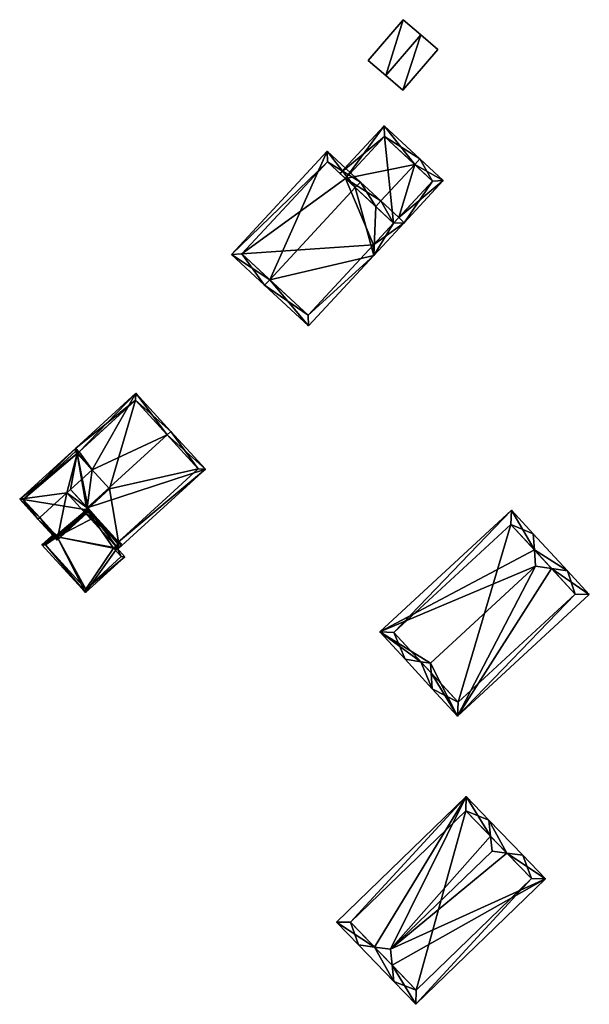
# Model space of a CAD drawing. Header units: inches. Extents: x 2523744 to 2528136, y 1148995 to 1152010.
# Tile 61 of 256: x 2524234 to 2524291, y 1150998 to 1151096. Entities that reach past the tile are written whole.
import ezdxf

# ---------------------------------------------------------------- set-up
doc = ezdxf.new("R2010")
doc.units = ezdxf.units.IN
doc.header["$MEASUREMENT"] = 0
doc.layers.add('Gebaeude Einzelhaus', color=10, linetype='Continuous')
doc.layers.add('Offenes Gebaeude', color=10, linetype='Continuous')

msp = doc.modelspace()

# ---------------------------------------------------------------- meshes
at = {"layer": 'Gebaeude Einzelhaus'}
mesh = msp.add_polyface(dxfattribs=at)
corners = [(2524271.806, 1151076.349, 468.986), (2524272.356, 1151075.839, 468.542), (2524276.253, 1151080.041, 468.542), (2524273.405, 1151081.659, 470.43), (2524273.915, 1151082.209, 470.43), (2524270.019, 1151078.006, 470.43), (2524271.296, 1151075.799, 468.987), (2524269.509, 1151077.456, 470.43), (2524266.492, 1151080.253, 468.552), (2524270.348, 1151085.516, 468.21), (2524265.942, 1151080.763, 468.21), (2524275.193, 1151080.001, 468.986), (2524270.388, 1151084.456, 468.552), (2524275.193, 1151080.001, 461.475), (2524270.388, 1151084.456, 461.475), (2524266.492, 1151080.253, 461.475), (2524271.296, 1151075.799, 461.475)]
mesh.append_faces([[corners[k] for k in face] for face in [(3, 12, 4), (4, 12, 9), (9, 12, 10), (10, 12, 8), (0, 11, 1), (1, 11, 2), (2, 11, 4), (4, 11, 3), (3, 8, 5), (5, 8, 7), (4, 9, 3), (3, 9, 8), (8, 9, 10), (0, 5, 6), (6, 5, 7), (0, 3, 5), (0, 2, 3), (3, 2, 4), (0, 1, 2)]], dxfattribs={"color": 13})
mesh.append_faces([[corners[k] for k in face] for face in [(16, 14, 13), (16, 15, 14), (0, 13, 11), (6, 16, 0), (0, 16, 13), (8, 12, 15), (15, 12, 14), (12, 13, 14), (3, 11, 12), (12, 11, 13)]], dxfattribs={"color": 41})
mesh = msp.add_polyface(dxfattribs=at)
corners = [(2524258.926, 1151070.141, 472.082), (2524258.416, 1151069.59, 472.082), (2524262.798, 1151065.529, 468.542), (2524269.32, 1151072.564, 468.542), (2524271.296, 1151075.799, 468.987), (2524272.356, 1151075.839, 468.542), (2524269.509, 1151077.456, 470.43), (2524267.465, 1151079.351, 472.082), (2524271.806, 1151076.349, 468.986), (2524267.975, 1151079.901, 472.082), (2524270.019, 1151078.006, 470.43), (2524264.65, 1151082.984, 469.427), (2524255.091, 1151072.673, 469.427), (2524262.758, 1151066.589, 468.986), (2524269.28, 1151073.624, 468.986), (2524264.69, 1151081.924, 469.866), (2524256.151, 1151072.713, 469.866), (2524266.492, 1151080.253, 468.552), (2524264.69, 1151081.924, 461.475), (2524266.492, 1151080.253, 461.475), (2524256.151, 1151072.713, 461.475), (2524262.758, 1151066.589, 461.475), (2524269.28, 1151073.624, 461.475), (2524271.296, 1151075.799, 461.475)]
mesh.append_faces([[corners[k] for k in face] for face in [(12, 16, 1), (1, 16, 0), (9, 15, 11), (11, 15, 12), (12, 15, 16), (9, 7, 15), (5, 4, 8), (3, 14, 5), (5, 14, 4), (3, 13, 14), (13, 1, 0), (3, 2, 13), (13, 2, 1), (6, 9, 10), (6, 7, 9), (0, 12, 1), (9, 11, 7), (7, 11, 0), (0, 11, 12), (7, 6, 9), (9, 6, 10), (4, 5, 8), (0, 3, 7), (7, 3, 6), (6, 3, 4), (4, 3, 5), (0, 2, 3), (0, 1, 2)]], dxfattribs={"color": 13})
mesh.append_faces([[corners[k] for k in face] for face in [(19, 20, 18), (19, 22, 20), (20, 22, 21), (19, 23, 22), (14, 23, 4), (13, 22, 14), (14, 22, 23), (13, 21, 22), (13, 20, 21), (0, 16, 13), (13, 16, 20), (16, 15, 20), (20, 15, 18), (18, 17, 19), (17, 7, 6), (18, 15, 17), (17, 15, 7)]], dxfattribs={"color": 41})
mesh = msp.add_polyface(dxfattribs=at)
corners = [(2524240.692, 1151047.368, 471.648), (2524240.323, 1151047.031, 471.648), (2524243.764, 1151043.261, 468.92), (2524252.489, 1151051.226, 468.92), (2524248.678, 1151054.66, 471.648), (2524249.048, 1151054.998, 471.648), (2524238.66, 1151048.854, 470.383), (2524239.028, 1151049.19, 470.383), (2524241.185, 1151051.161, 470.383), (2524245.559, 1151058.819, 468.994), (2524239.881, 1151052.959, 469.251), (2524239.543, 1151053.327, 468.994), (2524239.716, 1151052.807, 469.25), (2524239.697, 1151052.79, 469.251), (2524243.796, 1151043.968, 469.188), (2524251.783, 1151051.259, 469.187), (2524245.526, 1151058.113, 469.25), (2524245.526, 1151058.113, 461.93), (2524251.783, 1151051.259, 461.93), (2524239.697, 1151052.79, 461.93), (2524240.77, 1151047.283, 469.117), (2524243.796, 1151043.968, 468.629), (2524240.77, 1151047.283, 468.628), (2524243.796, 1151043.968, 461.93), (2524240.77, 1151047.283, 461.93), (2524242.928, 1151049.253, 461.93)]
mesh.append_faces([[corners[k] for k in face] for face in [(1, 6, 0), (0, 6, 7), (5, 16, 9), (9, 16, 11), (11, 16, 10), (5, 4, 16), (5, 15, 4), (14, 1, 0), (14, 2, 1), (5, 3, 15), (15, 3, 14), (14, 3, 2), (8, 12, 13), (8, 10, 12), (8, 9, 10), (10, 9, 11), (8, 4, 9), (9, 4, 5), (7, 0, 8), (8, 0, 4), (7, 6, 0), (0, 6, 1), (0, 3, 4), (4, 3, 5), (0, 2, 3), (0, 1, 2)]], dxfattribs={"color": 13})
mesh.append_faces([[corners[k] for k in face] for face in [(18, 25, 17), (17, 25, 19), (18, 23, 25), (25, 23, 24), (21, 15, 14), (21, 18, 15), (21, 23, 18), (21, 22, 23), (23, 22, 24), (21, 20, 22), (20, 0, 7), (21, 14, 20), (20, 14, 0), (17, 10, 16), (17, 19, 10), (10, 19, 12), (12, 19, 13), (4, 15, 16), (16, 15, 17), (17, 15, 18)]], dxfattribs={"color": 41})
mesh = msp.add_polyface(dxfattribs=at)
corners = [(2524235.949, 1151046.379, 470.383), (2524233.939, 1151048.21, 468.994), (2524235.764, 1151046.21, 470.383), (2524238.66, 1151048.854, 470.383), (2524239.697, 1151052.79, 469.251), (2524239.543, 1151053.327, 468.994), (2524239.028, 1151049.19, 470.383), (2524241.185, 1151051.161, 470.383), (2524239.716, 1151052.807, 469.25), (2524239.881, 1151052.959, 469.251), (2524237.675, 1151044.118, 468.994), (2524240.939, 1151047.098, 468.994), (2524240.866, 1151047.178, 469.047), (2524240.77, 1151047.283, 469.117), (2524239.528, 1151052.975, 469.122), (2524234.293, 1151048.194, 469.123), (2524237.691, 1151044.471, 469.116), (2524239.697, 1151052.79, 461.93), (2524239.528, 1151052.975, 461.93), (2524234.293, 1151048.194, 461.93), (2524237.579, 1151044.594, 468.817), (2524237.691, 1151044.471, 468.817), (2524237.579, 1151044.594, 461.93), (2524240.639, 1151047.163, 468.636), (2524240.77, 1151047.283, 468.628), (2524240.639, 1151047.163, 461.93), (2524240.77, 1151047.283, 461.93), (2524242.928, 1151049.253, 461.93), (2524237.691, 1151044.471, 461.93)]
mesh.append_faces([[corners[k] for k in face] for face in [(16, 13, 12), (10, 16, 11), (11, 16, 12), (2, 16, 10), (2, 0, 16), (1, 15, 2), (2, 15, 0), (1, 5, 15), (14, 8, 4), (14, 9, 8), (15, 5, 14), (14, 5, 9), (10, 0, 2), (10, 3, 0), (10, 13, 3), (3, 13, 6), (10, 12, 13), (10, 11, 12), (5, 8, 9), (5, 4, 8), (4, 6, 7), (4, 3, 6), (5, 1, 4), (4, 1, 3), (3, 1, 0), (0, 1, 2)]], dxfattribs={"color": 13})
mesh.append_faces([[corners[k] for k in face] for face in [(17, 19, 18), (17, 25, 19), (19, 25, 22), (22, 25, 28), (17, 26, 25), (17, 27, 26), (24, 25, 26), (24, 23, 25), (23, 16, 21), (24, 13, 23), (23, 13, 16), (22, 20, 19), (19, 20, 15), (15, 20, 0), (0, 20, 16), (16, 20, 21), (18, 19, 14), (14, 19, 15), (18, 14, 17), (17, 14, 4)]], dxfattribs={"color": 41})
mesh = msp.add_polyface(dxfattribs=at)
corners = [(2524243.665, 1151043.324, 468.653), (2524240.527, 1151038.897, 468.893), (2524244.436, 1151042.472, 468.653), (2524237.691, 1151044.471, 468.817), (2524236.168, 1151043.665, 468.893), (2524243.796, 1151043.968, 468.629), (2524244.113, 1151043.734, 468.625), (2524241.51, 1151046.472, 468.629), (2524243.852, 1151044.019, 468.625), (2524240.639, 1151047.163, 468.636), (2524240.77, 1151047.283, 468.628), (2524237.579, 1151044.594, 468.817), (2524237.537, 1151044.64, 468.818), (2524237.411, 1151044.778, 468.817), (2524244.084, 1151042.489, 468.664), (2524243.313, 1151043.341, 468.664), (2524243.76, 1151043.75, 468.637), (2524240.543, 1151039.25, 468.882), (2524236.523, 1151043.648, 468.882), (2524243.313, 1151043.341, 461.93), (2524244.084, 1151042.489, 461.93), (2524243.76, 1151043.75, 461.93), (2524240.639, 1151047.163, 461.93), (2524236.523, 1151043.648, 461.93), (2524237.579, 1151044.594, 461.93), (2524240.543, 1151039.25, 461.93), (2524237.691, 1151044.471, 461.93)]
mesh.append_faces([[corners[k] for k in face] for face in [(4, 18, 1), (1, 18, 17), (18, 12, 11), (16, 9, 7), (7, 9, 10), (13, 18, 4), (13, 12, 18), (6, 5, 8), (6, 16, 5), (5, 16, 7), (0, 16, 6), (2, 17, 14), (1, 17, 2), (0, 15, 16), (2, 14, 0), (0, 14, 15), (4, 12, 13), (4, 11, 12), (4, 3, 11), (3, 7, 9), (9, 7, 10), (5, 6, 8), (3, 0, 7), (7, 0, 5), (5, 0, 6), (4, 1, 3), (3, 1, 0), (0, 1, 2)]], dxfattribs={"color": 13})
mesh.append_faces([[corners[k] for k in face] for face in [(19, 22, 21), (19, 26, 22), (26, 23, 24), (19, 25, 26), (26, 25, 23), (19, 20, 25), (14, 25, 20), (14, 17, 25), (17, 18, 25), (25, 18, 23), (23, 11, 24), (23, 18, 11), (9, 21, 22), (9, 16, 21), (16, 19, 21), (16, 15, 19), (15, 14, 19), (19, 14, 20)]], dxfattribs={"color": 41})
mesh = msp.add_polyface(dxfattribs=at)
corners = [(2524274.024, 1151031.992, 469.202), (2524272.441, 1151032.233, 468.382), (2524275.166, 1151029.28, 468.382), (2524275.053, 1151030.877, 469.202), (2524274.985, 1151031.846, 469.699), (2524277.695, 1151026.541, 465.938), (2524287.09, 1151041.289, 468.865), (2524290.853, 1151038.686, 465.938), (2524285.48, 1151041.534, 469.699), (2524288.671, 1151041.049, 468.045), (2524285.251, 1151044.754, 468.045), (2524285.365, 1151043.157, 468.865), (2524283.071, 1151047.116, 465.938), (2524269.913, 1151034.971, 465.938), (2524277.751, 1151027.955, 466.594), (2524289.439, 1151038.743, 466.594), (2524287.089, 1151041.29, 468.865), (2524283.015, 1151045.703, 466.594), (2524271.326, 1151034.915, 466.593), (2524283.015, 1151045.703, 458.324), (2524289.439, 1151038.743, 458.324), (2524271.326, 1151034.915, 458.324), (2524277.751, 1151027.955, 458.324)]
mesh.append_faces([[corners[k] for k in face] for face in [(13, 18, 1), (1, 18, 0), (17, 10, 11), (13, 12, 18), (18, 12, 17), (17, 12, 10), (16, 11, 9), (9, 11, 10), (7, 15, 9), (9, 15, 16), (14, 2, 3), (7, 5, 15), (15, 5, 14), (14, 5, 2), (1, 0, 2), (2, 0, 3), (11, 13, 8), (8, 13, 4), (4, 13, 0), (0, 13, 1), (11, 12, 13), (11, 10, 12), (9, 11, 6), (6, 11, 8), (9, 10, 11), (6, 7, 9), (3, 5, 4), (4, 5, 8), (8, 5, 6), (6, 5, 7), (3, 2, 5), (0, 3, 4), (0, 2, 3), (0, 1, 2)]], dxfattribs={"color": 13})
mesh.append_faces([[corners[k] for k in face] for face in [(19, 22, 21), (20, 22, 19), (15, 14, 20), (20, 14, 22), (0, 14, 3), (0, 18, 14), (14, 18, 22), (22, 18, 21), (18, 19, 21), (18, 17, 19), (16, 15, 11), (11, 15, 17), (17, 15, 19), (19, 15, 20)]], dxfattribs={"color": 41})
mesh = msp.add_polyface(dxfattribs=at)
corners = [(2524269.396, 1151003.481, 468.092), (2524267.8, 1151003.693, 467.262), (2524271.31, 1151000.06, 467.262), (2524271.153, 1151001.663, 468.092), (2524270.995, 1151003.268, 468.924), (2524278.549, 1151018.51, 465.163), (2524265.586, 1151005.984, 465.163), (2524280.985, 1151014.55, 468.153), (2524280.828, 1151016.153, 467.322), (2524281.131, 1151013.063, 468.924), (2524273.525, 1150997.769, 465.163), (2524286.488, 1151010.295, 465.163), (2524282.613, 1151012.866, 468.153), (2524284.209, 1151012.653, 467.322), (2524273.549, 1150999.183, 465.821), (2524285.074, 1151010.319, 465.821), (2524278.525, 1151017.096, 465.822), (2524267, 1151005.96, 465.821), (2524285.074, 1151010.319, 458.922), (2524278.525, 1151017.096, 458.922), (2524267, 1151005.96, 458.922), (2524273.549, 1150999.183, 458.922)]
mesh.append_faces([[corners[k] for k in face] for face in [(5, 17, 6), (6, 17, 1), (1, 17, 0), (8, 16, 5), (5, 16, 17), (8, 7, 16), (7, 8, 12), (12, 8, 13), (10, 15, 11), (11, 15, 13), (13, 15, 12), (3, 14, 2), (2, 14, 10), (10, 14, 15), (1, 0, 2), (2, 0, 3), (12, 7, 9), (13, 8, 12), (12, 8, 7), (4, 12, 9), (3, 11, 4), (4, 11, 12), (12, 11, 13), (2, 10, 3), (3, 10, 11), (7, 4, 9), (0, 6, 1), (8, 5, 7), (7, 5, 4), (4, 5, 0), (0, 5, 6), (0, 3, 4), (0, 2, 3), (0, 1, 2)]], dxfattribs={"color": 13})
mesh.append_faces([[corners[k] for k in face] for face in [(19, 21, 20), (18, 21, 19), (15, 21, 18), (14, 21, 15), (20, 21, 3), (3, 21, 14), (0, 20, 3), (17, 20, 0), (19, 20, 17), (16, 19, 17), (7, 19, 16), (18, 19, 12), (12, 19, 7), (15, 18, 12)]], dxfattribs={"color": 41})
at = {"layer": 'Offenes Gebaeude'}
mesh = msp.add_polyface(dxfattribs=at)
corners = [(2524270.516, 1151090.526, 468.893), (2524272.266, 1151096.114, 467.776), (2524268.76, 1151092.035, 467.776), (2524272.211, 1151089.069, 467.413), (2524274.022, 1151094.605, 468.893), (2524275.717, 1151093.149, 467.413), (2524270.516, 1151090.526, 468.793), (2524268.76, 1151092.035, 467.676), (2524272.211, 1151089.069, 467.313), (2524275.717, 1151093.149, 467.313), (2524274.022, 1151094.605, 468.793), (2524272.266, 1151096.114, 467.676)]
mesh.append_faces([[corners[k] for k in face] for face in [(5, 4, 3), (4, 1, 0), (3, 4, 0), (0, 1, 2)]], dxfattribs={"color": 13})
mesh.append_faces([[corners[k] for k in face] for face in [(8, 10, 9), (6, 11, 10), (6, 10, 8), (7, 11, 6), (2, 11, 7), (1, 11, 2), (10, 11, 1), (4, 10, 1), (9, 10, 5), (5, 10, 4), (8, 9, 3), (3, 9, 5), (6, 8, 3), (0, 6, 3), (7, 6, 2), (2, 6, 0)]], dxfattribs={"color": 41})

doc.saveas('drawing.dxf')
